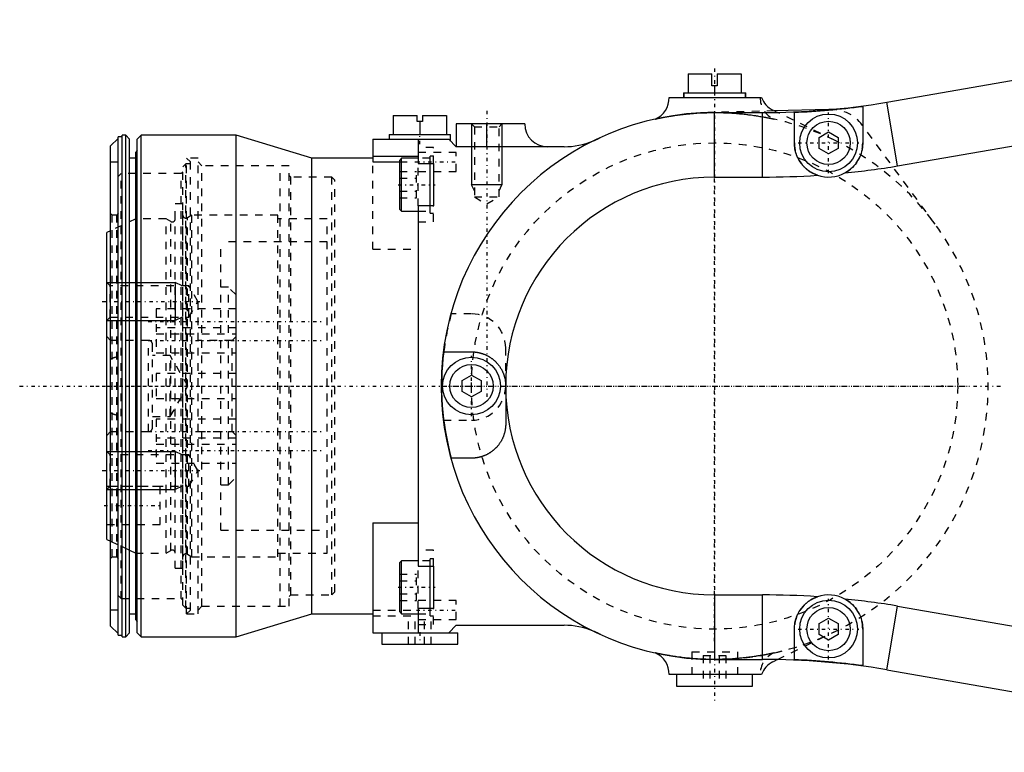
# Model space of a CAD drawing. Extents: x -584 to 152, y -5 to 847.
# Tile 7 of 13: x -584 to -455, y 722 to 818. Entities that reach past the tile are written whole.
import ezdxf

# ---------------------------------------------------------------- set-up
doc = ezdxf.new("R2010")
doc.units = 0
doc.linetypes.add('CENTER', pattern=[1.5, 0.45, -0.5, 0.05, -0.5])
doc.linetypes.add('DASHED', pattern=[2, 1, -1])
for name, color, linetype in [('AM_0', 7, 'CONTINUOUS'), ('AM_10', 7, 'CONTINUOUS'), ('AM_3', 7, 'DASHED'), ('AM_7', 7, 'CENTER')]:
    doc.layers.add(name, color=color, linetype=linetype)

msp = doc.modelspace()

# ---------------------------------------------------------------- linework, layer by layer
at = {"layer": 'AM_0', "color": 7, "linetype": 'CONTINUOUS'}
for p, q in [((-470.35, 807.35), (-408.21, 818.22)), ((-496.5, 811.1), (-496.5, 808.6)), ((-496.5, 811.1), (-493.35, 811.1)), ((-493.35, 809.5), (-493.35, 811.1)), ((-492.65, 811.1), (-489.5, 811.1)), ((-492.65, 811.1), (-492.65, 809.5)), ((-489.5, 811.1), (-489.5, 808.6)), ((-492.65, 809.5), (-493.35, 809.5)), ((-493, 809.5), (-493, 808.6)), ((-468.92, 798.97), (-406.59, 809.88)), ((-499, 808), (-486.83, 808)), ((-497.1, 808.6), (-497.1, 808)), ((-497.1, 808.6), (-497.05, 808.6)), ((-497.05, 808.6), (-497.05, 808)), ((-497.05, 808.6), (-488.95, 808.6)), ((-488.95, 808), (-488.95, 808.6)), ((-488.95, 808.6), (-488.9, 808.6)), ((-488.9, 808), (-488.9, 808.6)), ((-485.31, 806.3), (-484.73, 806.02)), ((-477.96, 806.38), (-485.11, 806.21)), ((-473.5, 806.82), (-473.5, 802)), ((-468.92, 798.97), (-470.35, 807.35)), ((-535.3, 805.6), (-535.3, 803.1)), ((-535.3, 805.6), (-532.15, 805.6)), ((-532.15, 804.8), (-532.15, 805.6)), ((-531.45, 805.6), (-528.3, 805.6)), ((-531.45, 805.6), (-531.45, 804.8)), ((-528.3, 805.6), (-528.3, 803.1)), ((-493, 806), (-486.7, 806)), ((-493, 797.5), (-493, 806)), ((-486.7, 797.5), (-486.7, 806)), ((-482.5, 802), (-482.5, 806.03)), ((-531.45, 804.8), (-532.15, 804.8)), ((-531.8, 804.8), (-531.8, 803.1)), ((-518, 804.5), (-527, 804.5)), ((-527, 804.5), (-527, 801.5)), ((-523, 801.5), (-523, 804.5)), ((-572.5, 801.6), (-571.5, 802.57)), ((-571, 802.8), (-571.5, 802.8)), ((-571.5, 737.2), (-571.5, 802.8)), ((-570.5, 803), (-571, 803)), ((-571, 737), (-571, 803)), ((-570, 802.5), (-570.5, 803)), ((-570.5, 737), (-570.5, 803)), ((-570, 737.5), (-570, 802.5)), ((-568.5, 803), (-569, 802.5)), ((-569, 737.5), (-569, 802.5)), ((-556, 803), (-568.5, 803)), ((-568.5, 737), (-568.5, 803)), ((-546, 800), (-556, 803)), ((-556, 737), (-556, 803)), ((-538, 802.5), (-538, 799.53)), ((-538, 802.5), (-528, 802.5)), ((-535.85, 803.1), (-535.85, 802.5)), ((-535.85, 803.1), (-527.75, 803.1)), ((-532, 802.5), (-532, 799.3)), ((-527, 801.5), (-528, 802.5)), ((-527.75, 802.25), (-527.75, 803.1)), ((-479.25, 802.72), (-478, 803.44)), ((-479.25, 801.28), (-479.25, 802.72)), ((-478, 803.44), (-476.75, 802.72)), ((-476.75, 802.72), (-476.75, 801.28)), ((-572.5, 738.4), (-572.5, 801.6)), ((-569, 801), (-569.2, 800.8)), ((-512.8, 801.5), (-527, 801.5)), ((-478, 800.56), (-479.25, 801.28)), ((-476.75, 801.28), (-478, 800.56)), ((-569.2, 800), (-570, 800)), ((-569.2, 739.2), (-569.2, 800.8)), ((-538, 800), (-546, 800)), ((-546, 740), (-546, 800)), ((-538, 800.24), (-532, 800.24)), ((-534.2, 800), (-534.45, 799.75)), ((-534.45, 793.25), (-534.45, 799.75)), ((-532, 800), (-534.2, 800)), ((-534.2, 793), (-534.2, 800)), ((-538, 799.53), (-534.45, 799.53)), ((-532, 799.3), (-530, 799.3)), ((-530.45, 793.7), (-530.45, 799.3)), ((-530, 799.3), (-530, 793.7)), ((-493, 797.5), (-486.7, 797.5)), ((-534.45, 793.25), (-534.2, 793)), ((-532, 793.7), (-532, 746.3)), ((-530, 793.7), (-532, 793.7)), ((-534.2, 793), (-532, 793)), ((-572.5, 790.44), (-573, 790.2)), ((-573, 749.8), (-573, 790.2)), ((-573, 778.64), (-572.99, 778.64)), ((-528.66, 774.5), (-525, 774.5)), ((-526.25, 770.72), (-525, 771.44)), ((-525, 771.44), (-523.75, 770.72)), ((-526.25, 769.28), (-526.25, 770.72)), ((-523.75, 770.72), (-523.75, 769.28)), ((-520.5, 770), (-520.5, 765)), ((-463.31, 770), (-463, 770.05)), ((-463.31, 770), (-463, 769.95)), ((-463, 770.05), (-463, 769.95)), ((-525, 768.56), (-526.25, 769.28)), ((-523.75, 769.28), (-525, 768.56)), ((-572.99, 761.36), (-573, 761.36)), ((-525, 760.5), (-527.66, 760.5)), ((-538, 752), (-538, 737.5)), ((-538, 752), (-532, 752)), ((-573, 749.8), (-572.5, 749.56)), ((-571, 748.85), (-570, 748.38)), ((-534.2, 747), (-534.45, 746.75)), ((-534.45, 740.25), (-534.45, 746.75)), ((-532, 747), (-534.2, 747)), ((-534.2, 740), (-534.2, 747)), ((-532, 746.3), (-530, 746.3)), ((-530.45, 740.7), (-530.45, 746.3)), ((-530, 746.3), (-530, 740.7)), ((-493, 742.5), (-486.7, 742.5)), ((-493, 742.5), (-493, 734)), ((-486.7, 734), (-486.7, 742.5)), ((-534.45, 740.25), (-534.2, 740)), ((-532, 740.7), (-532, 737.5)), ((-530, 740.7), (-532, 740.7)), ((-470.35, 732.65), (-468.92, 741.03)), ((-468.92, 741.03), (-406.59, 730.12)), ((-570, 740), (-569.2, 740)), ((-569.2, 739.2), (-569, 739)), ((-556, 737), (-546, 740)), ((-546, 740), (-538, 740)), ((-534.2, 740), (-532, 740)), ((-479.25, 738.72), (-478, 739.44)), ((-478, 739.44), (-476.75, 738.72)), ((-572.5, 738.4), (-571.5, 737.43)), ((-570.5, 737), (-570, 737.5)), ((-569, 737.5), (-568.5, 737)), ((-538, 737.5), (-526.8, 737.5)), ((-536.8, 737.5), (-536.8, 736)), ((-528, 737.5), (-527, 738.5)), ((-527, 738.5), (-512.8, 738.5)), ((-526.8, 736), (-526.8, 737.5)), ((-482.5, 733.97), (-482.5, 738)), ((-479.25, 737.28), (-479.25, 738.72)), ((-476.75, 738.72), (-476.75, 737.28)), ((-473.5, 738), (-473.5, 733.18)), ((-571.5, 737.2), (-571, 737.2)), ((-571, 737), (-570.5, 737)), ((-568.5, 737), (-556, 737)), ((-478, 736.56), (-479.25, 737.28)), ((-476.75, 737.28), (-478, 736.56)), ((-536.8, 736), (-526.8, 736)), ((-493, 734), (-486.7, 734)), ((-484.73, 733.98), (-485.31, 733.7)), ((-470.35, 732.65), (-408.21, 721.78)), ((-486.83, 732), (-499, 732)), ((-498, 732), (-498, 730.5)), ((-488, 730.5), (-488, 732)), ((-498, 730.5), (-488, 730.5))]:
    msp.add_line(p, q, dxfattribs=at)
for points in [[(-479.46, 797.74, 0), (-479.48, 797.75, 0), (-479.53, 797.77, 0), (-479.58, 797.79, 0), (-479.61, 797.8, 0), (-479.63, 797.81, 0), (-479.68, 797.83, 0), (-479.73, 797.85, 0), (-479.78, 797.87, 0), (-479.83, 797.89, 0), (-479.88, 797.91, 0), (-479.9, 797.92, 0), (-479.93, 797.93, 0), (-479.98, 797.96, 0), (-480.03, 797.98, 0), (-480.07, 798.01, 0), (-480.12, 798.03, 0), (-480.17, 798.06, 0), (-480.19, 798.07, 0), (-480.22, 798.08, 0), (-480.26, 798.11, 0), (-480.31, 798.14, 0), (-480.33, 798.15, 0), (-480.35, 798.16, 0), (-480.4, 798.19, 0), (-480.45, 798.22, 0), (-480.47, 798.24, 0), (-480.49, 798.25, 0), (-480.53, 798.28, 0), (-480.58, 798.31, 0), (-480.62, 798.34, 0), (-480.67, 798.37, 0), (-480.71, 798.41, 0), (-480.73, 798.42, 0), (-480.75, 798.44, 0), (-480.79, 798.47, 0), (-480.84, 798.51, 0), (-480.88, 798.54, 0), (-480.92, 798.57, 0), (-480.96, 798.61, 0), (-480.98, 798.63, 0), (-481, 798.64, 0), (-481.04, 798.68, 0), (-481.08, 798.72, 0), (-481.12, 798.75, 0), (-481.15, 798.79, 0), (-481.19, 798.83, 0), (-481.21, 798.85, 0), (-481.23, 798.87, 0), (-481.27, 798.91, 0), (-481.3, 798.94, 0), (-481.34, 798.98, 0), (-481.37, 799.02, 0), (-481.41, 799.06, 0), (-481.43, 799.08, 0), (-481.44, 799.1, 0), (-481.48, 799.15, 0), (-481.51, 799.19, 0), (-481.54, 799.23, 0), (-481.58, 799.27, 0), (-481.61, 799.31, 0), (-481.62, 799.33, 0), (-481.64, 799.35, 0), (-481.67, 799.4, 0), (-481.7, 799.44, 0), (-481.72, 799.46, 0), (-481.73, 799.48, 0), (-481.76, 799.53, 0), (-481.79, 799.57, 0), (-481.8, 799.59, 0), (-481.82, 799.62, 0), (-481.84, 799.66, 0), (-481.87, 799.7, 0), (-481.9, 799.75, 0), (-481.92, 799.79, 0), (-481.95, 799.84, 0), (-481.96, 799.86, 0), (-481.97, 799.89, 0), (-482, 799.93, 0), (-482.02, 799.98, 0), (-482.04, 800.02, 0), (-482.07, 800.07, 0), (-482.09, 800.12, 0), (-482.1, 800.14, 0), (-482.11, 800.16, 0), (-482.13, 800.21, 0), (-482.15, 800.26, 0), (-482.17, 800.31, 0), (-482.19, 800.35, 0), (-482.21, 800.4, 0), (-482.22, 800.43, 0), (-482.22, 800.45, 0), (-482.24, 800.5, 0), (-482.26, 800.55, 0), (-482.27, 800.59, 0), (-482.29, 800.64, 0), (-482.31, 800.69, 0), (-482.31, 800.71, 0), (-482.32, 800.74, 0), (-482.33, 800.79, 0), (-482.35, 800.83, 0), (-482.36, 800.88, 0), (-482.37, 800.93, 0), (-482.38, 800.98, 0), (-482.39, 801, 0), (-482.39, 801.03, 0), (-482.4, 801.08, 0), (-482.41, 801.12, 0), (-482.42, 801.15, 0), (-482.42, 801.17, 0), (-482.43, 801.22, 0), (-482.44, 801.27, 0), (-482.44, 801.29, 0), (-482.45, 801.32, 0), (-482.45, 801.36, 0), (-482.46, 801.41, 0), (-482.48, 801.58, 0), (-482.5, 801.86, 0), (-482.5, 802, 0)], [(-473.5, 802, 0), (-473.5, 801.87, 0), (-473.52, 801.62, 0), (-473.54, 801.37, 0), (-473.57, 801.24, 0), (-473.59, 801.11, 0), (-473.65, 800.85, 0), (-473.72, 800.6, 0), (-473.81, 800.35, 0), (-473.92, 800.1, 0), (-474.04, 799.86, 0), (-474.11, 799.74, 0), (-474.18, 799.63, 0), (-474.33, 799.4, 0), (-474.49, 799.18, 0), (-474.67, 798.97, 0), (-474.86, 798.77, 0), (-475.06, 798.59, 0), (-475.17, 798.5, 0), (-475.28, 798.42, 0), (-475.5, 798.26, 0), (-475.74, 798.11, 0), (-475.86, 798.04, 0)], [(-572.5, 773.52, 0), (-572.34, 773.6, 0), (-572, 773.74, 0), (-571.67, 773.85, 0), (-571.5, 773.89, 0)], [(-525, 774.5, 0), (-524.97, 774.5, 0), (-524.91, 774.5, 0), (-524.86, 774.5, 0), (-524.83, 774.5, 0), (-524.8, 774.5, 0), (-524.74, 774.49, 0), (-524.69, 774.49, 0), (-524.63, 774.48, 0), (-524.57, 774.48, 0), (-524.51, 774.47, 0), (-524.48, 774.47, 0), (-524.45, 774.47, 0), (-524.39, 774.46, 0), (-524.33, 774.45, 0), (-524.27, 774.44, 0), (-524.22, 774.43, 0), (-524.16, 774.42, 0), (-524.13, 774.41, 0), (-524.1, 774.41, 0), (-524.04, 774.4, 0), (-523.98, 774.38, 0), (-523.95, 774.38, 0), (-523.92, 774.37, 0), (-523.86, 774.35, 0), (-523.8, 774.34, 0), (-523.77, 774.33, 0), (-523.74, 774.32, 0), (-523.68, 774.3, 0), (-523.62, 774.28, 0), (-523.56, 774.26, 0), (-523.5, 774.24, 0), (-523.44, 774.22, 0), (-523.41, 774.21, 0), (-523.38, 774.2, 0), (-523.32, 774.18, 0), (-523.26, 774.15, 0), (-523.2, 774.13, 0), (-523.15, 774.1, 0), (-523.09, 774.07, 0), (-523.06, 774.06, 0), (-523.03, 774.05, 0), (-522.97, 774.02, 0), (-522.91, 773.99, 0), (-522.86, 773.96, 0), (-522.8, 773.92, 0), (-522.74, 773.89, 0), (-522.71, 773.88, 0), (-522.68, 773.86, 0), (-522.63, 773.82, 0), (-522.57, 773.79, 0), (-522.52, 773.75, 0), (-522.46, 773.72, 0), (-522.41, 773.68, 0), (-522.38, 773.66, 0), (-522.35, 773.64, 0), (-522.3, 773.6, 0), (-522.25, 773.56, 0), (-522.2, 773.52, 0), (-522.14, 773.48, 0), (-522.09, 773.43, 0), (-522.07, 773.41, 0), (-522.04, 773.39, 0), (-521.99, 773.35, 0), (-521.94, 773.3, 0), (-521.92, 773.28, 0), (-521.89, 773.26, 0), (-521.84, 773.21, 0), (-521.8, 773.16, 0), (-521.77, 773.14, 0), (-521.75, 773.11, 0), (-521.7, 773.06, 0), (-521.66, 773.01, 0), (-521.61, 772.96, 0), (-521.57, 772.91, 0), (-521.52, 772.86, 0), (-521.5, 772.83, 0), (-521.48, 772.81, 0), (-521.44, 772.75, 0), (-521.4, 772.7, 0), (-521.36, 772.64, 0), (-521.32, 772.59, 0), (-521.28, 772.53, 0), (-521.26, 772.51, 0), (-521.24, 772.48, 0), (-521.21, 772.42, 0), (-521.17, 772.36, 0), (-521.14, 772.31, 0), (-521.1, 772.25, 0), (-521.07, 772.19, 0), (-521.05, 772.16, 0), (-521.03, 772.13, 0), (-521, 772.07, 0), (-520.97, 772.01, 0), (-520.94, 771.95, 0), (-520.91, 771.88, 0), (-520.89, 771.82, 0), (-520.87, 771.79, 0), (-520.86, 771.76, 0), (-520.83, 771.7, 0), (-520.81, 771.63, 0), (-520.78, 771.57, 0), (-520.76, 771.5, 0), (-520.74, 771.44, 0), (-520.73, 771.41, 0), (-520.72, 771.38, 0), (-520.7, 771.31, 0), (-520.68, 771.25, 0), (-520.67, 771.21, 0), (-520.66, 771.18, 0), (-520.64, 771.11, 0), (-520.62, 771.05, 0), (-520.62, 771.01, 0), (-520.61, 770.98, 0), (-520.59, 770.91, 0), (-520.58, 770.85, 0), (-520.57, 770.78, 0), (-520.56, 770.71, 0), (-520.55, 770.65, 0), (-520.54, 770.61, 0), (-520.54, 770.58, 0), (-520.53, 770.51, 0), (-520.52, 770.44, 0), (-520.52, 770.38, 0), (-520.51, 770.31, 0), (-520.51, 770.24, 0), (-520.5, 770.21, 0), (-520.5, 770.17, 0), (-520.5, 770.1, 0), (-520.5, 770.03, 0), (-520.5, 770, 0)], [(-571.5, 766.11, 0), (-571.67, 766.15, 0), (-572, 766.26, 0), (-572.34, 766.4, 0), (-572.5, 766.48, 0)], [(-520.5, 765, 0), (-520.5, 764.96, 0), (-520.5, 764.89, 0), (-520.5, 764.82, 0), (-520.51, 764.79, 0), (-520.51, 764.75, 0), (-520.51, 764.68, 0), (-520.52, 764.61, 0), (-520.52, 764.54, 0), (-520.53, 764.47, 0), (-520.54, 764.4, 0), (-520.55, 764.36, 0), (-520.55, 764.33, 0), (-520.56, 764.26, 0), (-520.57, 764.19, 0), (-520.59, 764.12, 0), (-520.6, 764.05, 0), (-520.62, 763.98, 0), (-520.63, 763.95, 0), (-520.63, 763.91, 0), (-520.65, 763.84, 0), (-520.67, 763.77, 0), (-520.68, 763.74, 0), (-520.69, 763.71, 0), (-520.71, 763.64, 0), (-520.73, 763.57, 0), (-520.74, 763.54, 0), (-520.76, 763.51, 0), (-520.78, 763.44, 0), (-520.8, 763.37, 0), (-520.83, 763.31, 0), (-520.86, 763.24, 0), (-520.89, 763.18, 0), (-520.9, 763.15, 0), (-520.91, 763.11, 0), (-520.94, 763.05, 0), (-520.98, 762.99, 0), (-521.01, 762.92, 0), (-521.04, 762.86, 0), (-521.07, 762.8, 0), (-521.09, 762.77, 0), (-521.11, 762.74, 0), (-521.15, 762.68, 0), (-521.18, 762.62, 0), (-521.22, 762.56, 0), (-521.26, 762.5, 0), (-521.3, 762.44, 0), (-521.32, 762.41, 0), (-521.34, 762.39, 0), (-521.38, 762.33, 0), (-521.42, 762.27, 0), (-521.46, 762.22, 0), (-521.51, 762.16, 0), (-521.55, 762.11, 0), (-521.57, 762.09, 0), (-521.59, 762.06, 0), (-521.64, 762.01, 0), (-521.69, 761.96, 0), (-521.73, 761.91, 0), (-521.78, 761.86, 0), (-521.83, 761.81, 0), (-521.85, 761.78, 0), (-521.88, 761.76, 0), (-521.93, 761.71, 0), (-521.98, 761.67, 0), (-522, 761.64, 0), (-522.03, 761.62, 0), (-522.08, 761.58, 0), (-522.13, 761.53, 0), (-522.16, 761.51, 0), (-522.18, 761.49, 0), (-522.23, 761.45, 0), (-522.29, 761.41, 0), (-522.34, 761.37, 0), (-522.4, 761.33, 0), (-522.45, 761.29, 0), (-522.48, 761.27, 0), (-522.5, 761.26, 0), (-522.56, 761.22, 0), (-522.61, 761.18, 0), (-522.67, 761.15, 0), (-522.73, 761.12, 0), (-522.78, 761.08, 0), (-522.81, 761.07, 0), (-522.84, 761.05, 0), (-522.9, 761.02, 0), (-522.95, 760.99, 0), (-523.01, 760.96, 0), (-523.07, 760.94, 0), (-523.12, 760.91, 0), (-523.15, 760.9, 0), (-523.18, 760.88, 0), (-523.24, 760.86, 0), (-523.3, 760.84, 0), (-523.35, 760.81, 0), (-523.41, 760.79, 0), (-523.47, 760.77, 0), (-523.5, 760.76, 0), (-523.53, 760.75, 0), (-523.58, 760.73, 0), (-523.64, 760.71, 0), (-523.7, 760.69, 0), (-523.76, 760.68, 0), (-523.81, 760.66, 0), (-523.84, 760.65, 0), (-523.87, 760.64, 0), (-523.93, 760.63, 0), (-523.98, 760.62, 0), (-524.01, 760.61, 0), (-524.04, 760.6, 0), (-524.1, 760.59, 0), (-524.15, 760.58, 0), (-524.18, 760.58, 0), (-524.21, 760.57, 0), (-524.27, 760.56, 0), (-524.32, 760.55, 0), (-524.38, 760.54, 0), (-524.43, 760.54, 0), (-524.49, 760.53, 0), (-524.52, 760.53, 0), (-524.54, 760.52, 0), (-524.6, 760.52, 0), (-524.65, 760.51, 0), (-524.84, 760.5, 0), (-525, 760.5, 0)], [(-482.5, 738, 0), (-482.5, 738.14, 0), (-482.48, 738.42, 0), (-482.46, 738.59, 0), (-482.45, 738.64, 0), (-482.45, 738.68, 0), (-482.44, 738.71, 0), (-482.44, 738.73, 0), (-482.43, 738.78, 0), (-482.42, 738.83, 0), (-482.42, 738.85, 0), (-482.41, 738.88, 0), (-482.4, 738.92, 0), (-482.39, 738.97, 0), (-482.39, 739, 0), (-482.38, 739.02, 0), (-482.37, 739.07, 0), (-482.36, 739.12, 0), (-482.35, 739.17, 0), (-482.33, 739.21, 0), (-482.32, 739.26, 0), (-482.31, 739.29, 0), (-482.31, 739.31, 0), (-482.29, 739.36, 0), (-482.27, 739.41, 0), (-482.26, 739.45, 0), (-482.24, 739.5, 0), (-482.22, 739.55, 0), (-482.22, 739.57, 0), (-482.21, 739.6, 0), (-482.19, 739.65, 0), (-482.17, 739.69, 0), (-482.15, 739.74, 0), (-482.13, 739.79, 0), (-482.11, 739.84, 0), (-482.1, 739.86, 0), (-482.09, 739.88, 0), (-482.07, 739.93, 0), (-482.04, 739.98, 0), (-482.02, 740.02, 0), (-482, 740.07, 0), (-481.97, 740.12, 0), (-481.96, 740.14, 0), (-481.95, 740.16, 0), (-481.92, 740.21, 0), (-481.9, 740.25, 0), (-481.87, 740.3, 0), (-481.84, 740.34, 0), (-481.82, 740.39, 0), (-481.8, 740.41, 0), (-481.79, 740.43, 0), (-481.76, 740.47, 0), (-481.73, 740.52, 0), (-481.71, 740.54, 0), (-481.7, 740.56, 0), (-481.67, 740.6, 0), (-481.64, 740.65, 0), (-481.62, 740.67, 0), (-481.61, 740.69, 0), (-481.58, 740.73, 0), (-481.54, 740.77, 0), (-481.51, 740.81, 0), (-481.48, 740.86, 0), (-481.44, 740.9, 0), (-481.43, 740.92, 0), (-481.41, 740.94, 0), (-481.37, 740.98, 0), (-481.34, 741.02, 0), (-481.3, 741.06, 0), (-481.27, 741.09, 0), (-481.23, 741.13, 0), (-481.21, 741.15, 0), (-481.19, 741.17, 0), (-481.15, 741.21, 0), (-481.12, 741.25, 0), (-481.08, 741.28, 0), (-481.04, 741.32, 0), (-481, 741.36, 0), (-480.98, 741.37, 0), (-480.96, 741.39, 0), (-480.92, 741.43, 0), (-480.88, 741.46, 0), (-480.83, 741.49, 0), (-480.79, 741.53, 0), (-480.75, 741.56, 0), (-480.73, 741.58, 0), (-480.71, 741.59, 0), (-480.67, 741.63, 0), (-480.62, 741.66, 0), (-480.58, 741.69, 0), (-480.53, 741.72, 0), (-480.49, 741.75, 0), (-480.47, 741.76, 0), (-480.45, 741.78, 0), (-480.4, 741.81, 0), (-480.35, 741.83, 0), (-480.33, 741.85, 0), (-480.31, 741.86, 0), (-480.26, 741.89, 0), (-480.22, 741.92, 0), (-480.19, 741.93, 0), (-480.17, 741.94, 0), (-480.12, 741.97, 0), (-480.07, 741.99, 0), (-480.03, 742.02, 0), (-479.98, 742.04, 0), (-479.93, 742.07, 0), (-479.91, 742.08, 0), (-479.88, 742.09, 0), (-479.83, 742.11, 0), (-479.78, 742.13, 0), (-479.73, 742.15, 0), (-479.68, 742.17, 0), (-479.63, 742.19, 0), (-479.61, 742.2, 0), (-479.58, 742.21, 0), (-479.53, 742.23, 0), (-479.48, 742.25, 0), (-479.46, 742.26, 0)], [(-475.86, 741.96, 0), (-475.74, 741.89, 0), (-475.5, 741.74, 0), (-475.28, 741.58, 0), (-475.17, 741.5, 0), (-475.07, 741.41, 0), (-474.86, 741.23, 0), (-474.67, 741.03, 0), (-474.49, 740.82, 0), (-474.33, 740.6, 0), (-474.18, 740.37, 0), (-474.11, 740.26, 0), (-474.04, 740.14, 0), (-473.92, 739.9, 0), (-473.81, 739.65, 0), (-473.72, 739.4, 0), (-473.65, 739.15, 0), (-473.59, 738.89, 0), (-473.56, 738.76, 0), (-473.54, 738.63, 0), (-473.52, 738.38, 0), (-473.5, 738.13, 0), (-473.5, 738, 0)]]:
    msp.add_polyline3d(points, dxfattribs=at)
for centre, radius in [((-478, 802), 3.8), ((-478, 802), 2.85), ((-525, 770), 3.8), ((-525, 770), 2.85), ((-478, 738), 3.8), ((-478, 738), 2.85)]:
    msp.add_circle(centre, radius, dxfattribs=at)
for centre, radius, start, end in [((-502, 807.9), 3, 293.018, 1.9102), ((-484, 809), 3, 199.4712, 244.0108), ((-486.7, 906), 100, 270, 279.4114), ((-486.7, 906), 100.06, 272.4057, 277.5807), ((-493, 770), 36, 90, 270), ((-515, 804.5), 3, 180, 270), ((-512.8, 811.5), 10, 270, 292.4149), ((-486.7, 906), 108.5, 275.7356, 279.4321), ((-493, 770), 27.5, 90, 270), ((-486.7, 906), 108.5, 270, 273.8282), ((-478, 802), 4.5, 251.1208, 298.443), ((-493, 770), 35.94, 172.8074, 195.3267), ((-486.7, 634), 108.5, 86.1718, 90), ((-478, 738), 4.5, 61.557, 108.8792), ((-486.7, 634), 108.5, 80.5679, 84.2644), ((-512.8, 728.5), 10, 67.5851, 90), ((-502, 732.1), 3, 358.0898, 66.982), ((-484, 731), 3, 115.9892, 160.5288), ((-486.7, 634), 100, 80.5886, 90), ((-486.7, 634), 100.06, 82.4193, 87.5943)]:
    msp.add_arc(centre, radius, start, end, dxfattribs=at)
at = {"layer": 'AM_10', "color": 7, "linetype": 'CONTINUOUS'}
for p, q in [((-525, 804.5), (-525, 796.5)), ((-521, 804.5), (-521, 796.5)), ((-521, 796.5), (-525, 796.5)), ((-524.62, 795.7), (-525, 796.5)), ((-521.38, 795.7), (-521, 796.5)), ((-573, 783.64), (-564, 783.64)), ((-563.1, 783.2), (-564, 783.64)), ((-564, 783.64), (-564, 778.64)), ((-563.1, 779.07), (-564, 778.64)), ((-573, 778.64), (-564, 778.64)), ((-573, 761.36), (-564, 761.36)), ((-563.1, 760.93), (-564, 761.36)), ((-564, 761.36), (-564, 756.36)), ((-573, 756.36), (-564, 756.36)), ((-563.1, 756.8), (-564, 756.36))]:
    msp.add_line(p, q, dxfattribs=at)
at = {"layer": 'AM_3', "color": 6, "linetype": 'DASHED'}
for p, q in [((-497.05, 808.6), (-488.95, 808.6)), ((-485.11, 806.21), (-493.89, 805.99)), ((-477.71, 806.39), (-477.96, 806.38)), ((-477.22, 802.36), (-484.73, 806.02)), ((-525, 804.5), (-524.62, 804.12)), ((-524.62, 804.12), (-524.62, 794.9)), ((-524.62, 804.12), (-521.38, 804.12)), ((-521.38, 804.12), (-521, 804.5)), ((-521.38, 794.9), (-521.38, 804.12)), ((-463.98, 791.31), (-473.56, 804.35)), ((-530, 801.38), (-532, 801.38)), ((-530, 799.3), (-530, 801.38)), ((-562, 799.49), (-562.5, 799.99)), ((-561, 799.99), (-562.5, 799.99)), ((-562.5, 740.01), (-562.5, 799.99)), ((-561, 740.01), (-561, 799.99)), ((-527, 800.75), (-532, 800.75)), ((-530.45, 800), (-532, 800)), ((-530, 800.25), (-530.45, 800.25)), ((-530.45, 799.3), (-530.45, 800.25)), ((-527, 798.25), (-527, 800.75)), ((-572.5, 799.5), (-571.5, 799.5)), ((-562.6, 799.24), (-563, 798.84)), ((-563, 741.16), (-563, 798.84)), ((-562, 799.24), (-562.6, 799.24)), ((-562.6, 740.76), (-562.6, 799.24)), ((-562, 740.51), (-562, 799.49)), ((-560.5, 798.99), (-561, 799.49)), ((-549, 798.99), (-560.5, 798.99)), ((-560.5, 741.01), (-560.5, 798.99)), ((-550.2, 741.01), (-550.2, 798.99)), ((-549, 741.01), (-549, 798.99)), ((-538, 788), (-538, 799.53)), ((-534.45, 799.53), (-532, 799.53)), ((-532, 793.7), (-532, 799.3)), ((-571.1, 797.99), (-571.5, 797.59)), ((-571.5, 742.41), (-571.5, 797.59)), ((-563.2, 797.99), (-571.1, 797.99)), ((-571.1, 742.01), (-571.1, 797.99)), ((-563, 798.19), (-563.2, 797.99)), ((-563.2, 742.01), (-563.2, 797.99)), ((-548.8, 797.49), (-549, 797.69)), ((-543.4, 797.49), (-548.8, 797.49)), ((-548.8, 742.51), (-548.8, 797.49)), ((-543, 797.09), (-543.4, 797.49)), ((-543.4, 742.51), (-543.4, 797.49)), ((-534.45, 798.23), (-532.25, 798.23)), ((-534.45, 797.37), (-532.25, 797.37)), ((-532.25, 794.77), (-532.25, 798.23)), ((-532, 798.25), (-527, 798.25)), ((-543, 742.91), (-543, 797.09)), ((-534.45, 795.63), (-532.25, 795.63)), ((-534.45, 794.77), (-532.25, 794.77)), ((-524.62, 794.9), (-523, 793.96)), ((-524.62, 794.9), (-521.38, 794.9)), ((-523, 793.96), (-521.38, 794.9)), ((-563, 794), (-564, 794)), ((-564, 746), (-564, 794)), ((-563, 746), (-563, 794)), ((-530.45, 792.75), (-530.45, 793.7)), ((-530, 791.62), (-530, 793.7)), ((-572.3, 792.49), (-572.5, 792.69)), ((-572.5, 747.31), (-572.5, 792.69)), ((-569.2, 792), (-572.5, 790.44)), ((-571.7, 792.49), (-572.3, 792.49)), ((-572.3, 747.51), (-572.3, 792.49)), ((-571.5, 792.69), (-571.7, 792.49)), ((-571.7, 747.51), (-571.7, 792.49)), ((-565.2, 792), (-569.2, 792)), ((-564.6, 791.65), (-565.2, 792)), ((-565.2, 748), (-565.2, 792)), ((-561.8, 792.5), (-562.4, 792.15)), ((-562.4, 747.85), (-562.4, 792.15)), ((-550.5, 792.5), (-561.8, 792.5)), ((-561.8, 747.5), (-561.8, 792.5)), ((-550.5, 747.5), (-550.5, 792.5)), ((-544, 792), (-550.5, 792)), ((-544, 748), (-544, 792)), ((-532, 793), (-530.45, 793)), ((-530.45, 792.75), (-530, 792.75)), ((-564.6, 748.35), (-564.6, 791.65)), ((-532, 791.62), (-530, 791.62)), ((-544, 789), (-558, 789)), ((-558, 751), (-558, 789)), ((-538, 788), (-532, 788)), ((-572.57, 783.2), (-573, 783.64)), ((-562.2, 783.2), (-572.57, 783.2)), ((-572.57, 779.07), (-572.57, 783.2)), ((-561.01, 781.14), (-562.2, 783.2)), ((-562.2, 779.07), (-562.2, 783.2)), ((-557, 783), (-558, 783)), ((-556, 782), (-557, 783)), ((-557, 757), (-557, 783)), ((-562.2, 779.07), (-561.01, 781.14)), ((-572.99, 778.64), (-572.57, 779.07)), ((-572.57, 779.07), (-562.2, 779.07)), ((-556, 780.15), (-566.5, 780.15)), ((-566.5, 780.15), (-566.5, 774.36)), ((-525, 779.5), (-527.66, 779.5)), ((-572.5, 776), (-573, 776.5)), ((-556, 777.66), (-566.5, 777.66)), ((-566.5, 776.85), (-556, 776.85)), ((-556, 776.5), (-556.5, 776)), ((-567.5, 776), (-572.5, 776)), ((-567.5, 764), (-567.5, 776)), ((-567, 764.5), (-567, 775.5)), ((-556.5, 776), (-561, 776)), ((-561, 764), (-561, 776)), ((-556.5, 764), (-556.5, 776)), ((-564.65, 774), (-567, 774)), ((-566.5, 774.36), (-556, 774.36)), ((-562.34, 770), (-564.65, 774)), ((-564.65, 766), (-564.65, 774)), ((-520.5, 770), (-520.5, 775)), ((-556, 771.65), (-566.5, 771.65)), ((-566.5, 771.65), (-566.5, 768.35)), ((-564.65, 766), (-562.34, 770)), ((-566.5, 768.35), (-556, 768.35)), ((-567, 766), (-564.65, 766)), ((-556, 765.64), (-566.5, 765.64)), ((-566.5, 765.64), (-566.5, 759.85)), ((-528.66, 765.5), (-525, 765.5)), ((-573, 763.5), (-572.5, 764)), ((-572.5, 764), (-567.5, 764)), ((-561, 764), (-556.5, 764)), ((-556.5, 764), (-556, 763.5)), ((-556, 763.15), (-566.5, 763.15)), ((-566.5, 762.34), (-556, 762.34)), ((-572.57, 760.93), (-572.99, 761.36)), ((-562.2, 760.93), (-572.57, 760.93)), ((-572.57, 756.8), (-572.57, 760.93)), ((-561.01, 758.86), (-562.2, 760.93)), ((-562.2, 756.8), (-562.2, 760.93)), ((-566.5, 759.85), (-556, 759.85)), ((-562.2, 756.8), (-561.01, 758.86)), ((-558, 757), (-557, 757)), ((-557, 757), (-556, 758)), ((-573, 756.36), (-572.57, 756.8)), ((-566, 756.75), (-573, 756.75)), ((-572.57, 756.8), (-562.2, 756.8)), ((-566, 751.75), (-566, 756.75)), ((-573, 751.75), (-566, 751.75)), ((-558, 751), (-544, 751)), ((-572.5, 749.56), (-571, 748.85)), ((-570, 748.38), (-569.2, 748)), ((-569.2, 748), (-565.2, 748)), ((-565.2, 748), (-564.6, 748.35)), ((-550.5, 748), (-544, 748)), ((-530, 748.38), (-532, 748.38)), ((-530, 746.3), (-530, 748.38)), ((-572.5, 747.31), (-572.3, 747.51)), ((-572.3, 747.51), (-571.7, 747.51)), ((-571.7, 747.51), (-571.5, 747.31)), ((-562.4, 747.85), (-561.8, 747.5)), ((-561.8, 747.5), (-550.5, 747.5)), ((-530.45, 747), (-532, 747)), ((-530, 747.25), (-530.45, 747.25)), ((-530.45, 746.3), (-530.45, 747.25)), ((-564, 746), (-563, 746)), ((-532, 740.7), (-532, 746.3)), ((-534.45, 745.23), (-532.25, 745.23)), ((-534.45, 744.37), (-532.25, 744.37)), ((-532.25, 741.77), (-532.25, 745.23)), ((-543.4, 742.51), (-543, 742.91)), ((-571.5, 742.41), (-571.1, 742.01)), ((-571.1, 742.01), (-563.2, 742.01)), ((-563.2, 742.01), (-563, 741.81)), ((-549, 742.31), (-548.8, 742.51)), ((-548.8, 742.51), (-543.4, 742.51)), ((-534.45, 742.63), (-532.25, 742.63)), ((-534.45, 741.77), (-532.25, 741.77)), ((-527, 741.75), (-532, 741.75)), ((-527, 739.25), (-527, 741.75)), ((-571.5, 740.5), (-572.5, 740.5)), ((-563, 741.16), (-562.6, 740.76)), ((-562.6, 740.76), (-562, 740.76)), ((-562.5, 740.01), (-562, 740.51)), ((-561, 740.51), (-560.5, 741.01)), ((-560.5, 741.01), (-549, 741.01)), ((-538, 740.47), (-532, 740.47)), ((-530.45, 739.75), (-530.45, 740.7)), ((-530, 738.62), (-530, 740.7)), ((-562.5, 740.01), (-561, 740.01)), ((-538, 739.76), (-532, 739.76)), ((-533.3, 736), (-533.3, 740)), ((-532.42, 736), (-532.42, 740)), ((-532, 740), (-530.3, 740)), ((-532, 739.25), (-527, 739.25)), ((-531.18, 736), (-531.18, 740)), ((-530.45, 739.75), (-530, 739.75)), ((-530.3, 736), (-530.3, 740)), ((-532, 738.62), (-530, 738.62)), ((-484.73, 733.98), (-477.22, 737.64)), ((-496, 735), (-496, 732)), ((-496, 735), (-490, 735)), ((-490, 735), (-490, 732)), ((-494.5, 734.5), (-491.5, 734.5)), ((-494.5, 734.5), (-494.5, 730.5)), ((-493.62, 734.5), (-493.62, 730.5)), ((-492.38, 734.5), (-492.38, 730.5)), ((-491.5, 734.5), (-491.5, 730.5))]:
    msp.add_line(p, q, dxfattribs=at)
for points in [[(-500.83, 805.14, 0), (-500.83, 805.14, 0), (-500.82, 805.14, 0), (-500.8, 805.14, 0), (-500.79, 805.15, 0), (-500.77, 805.15, 0), (-500.74, 805.16, 0), (-500.7, 805.17, 0), (-500.65, 805.18, 0), (-500.6, 805.19, 0), (-500.54, 805.2, 0), (-500.51, 805.21, 0), (-500.48, 805.21, 0), (-500.41, 805.23, 0), (-500.34, 805.24, 0), (-500.26, 805.26, 0), (-500.17, 805.28, 0), (-500.09, 805.3, 0), (-500.04, 805.31, 0), (-499.99, 805.31, 0), (-499.89, 805.33, 0), (-499.78, 805.36, 0), (-499.73, 805.37, 0), (-499.67, 805.38, 0), (-499.55, 805.4, 0), (-499.42, 805.42, 0), (-499.36, 805.43, 0), (-499.29, 805.45, 0), (-499.15, 805.47, 0), (-499.01, 805.49, 0), (-498.86, 805.52, 0), (-498.71, 805.54, 0), (-498.55, 805.57, 0), (-498.47, 805.58, 0), (-498.39, 805.59, 0), (-498.22, 805.62, 0), (-498.05, 805.64, 0), (-497.88, 805.67, 0), (-497.7, 805.69, 0), (-497.52, 805.72, 0), (-497.43, 805.73, 0), (-497.34, 805.74, 0), (-497.15, 805.76, 0), (-496.96, 805.78, 0), (-496.76, 805.8, 0), (-496.57, 805.82, 0), (-496.37, 805.84, 0), (-496.27, 805.85, 0), (-496.17, 805.86, 0), (-495.96, 805.88, 0), (-495.76, 805.89, 0), (-495.55, 805.91, 0), (-495.34, 805.92, 0), (-495.13, 805.94, 0), (-495.02, 805.94, 0), (-494.91, 805.95, 0), (-494.7, 805.96, 0), (-494.48, 805.97, 0), (-494.26, 805.98, 0), (-494.04, 805.98, 0), (-493.82, 805.99, 0), (-493.71, 805.99, 0), (-493.6, 806, 0), (-493.38, 806, 0), (-493.16, 806, 0), (-493.04, 806, 0), (-492.93, 806, 0), (-492.71, 806, 0), (-492.49, 806, 0), (-492.38, 805.99, 0), (-492.27, 805.99, 0), (-492.05, 805.99, 0), (-491.83, 805.98, 0), (-491.61, 805.97, 0), (-491.39, 805.96, 0), (-491.18, 805.95, 0), (-491.07, 805.95, 0), (-490.96, 805.94, 0), (-490.75, 805.93, 0), (-490.54, 805.92, 0), (-490.33, 805.9, 0), (-490.12, 805.88, 0), (-489.92, 805.87, 0), (-489.81, 805.86, 0), (-489.71, 805.85, 0), (-489.51, 805.83, 0), (-489.32, 805.81, 0), (-489.12, 805.79, 0), (-488.93, 805.77, 0), (-488.74, 805.75, 0), (-488.65, 805.74, 0), (-488.56, 805.72, 0), (-488.37, 805.7, 0), (-488.19, 805.68, 0), (-488.02, 805.65, 0), (-487.85, 805.63, 0), (-487.68, 805.6, 0), (-487.6, 805.59, 0), (-487.51, 805.58, 0), (-487.35, 805.55, 0), (-487.2, 805.53, 0), (-487.05, 805.5, 0), (-486.9, 805.48, 0), (-486.76, 805.45, 0), (-486.69, 805.44, 0), (-486.62, 805.43, 0), (-486.48, 805.41, 0), (-486.36, 805.38, 0), (-486.3, 805.37, 0), (-486.24, 805.36, 0), (-486.13, 805.34, 0), (-486.02, 805.32, 0), (-485.97, 805.31, 0), (-485.92, 805.3, 0), (-485.82, 805.28, 0), (-485.73, 805.26, 0), (-485.65, 805.24, 0), (-485.58, 805.23, 0), (-485.51, 805.21, 0), (-485.48, 805.2, 0), (-485.44, 805.2, 0), (-485.39, 805.19, 0), (-485.34, 805.18, 0), (-485.29, 805.17, 0), (-485.25, 805.16, 0), (-485.22, 805.15, 0), (-485.21, 805.15, 0), (-485.2, 805.14, 0), (-485.18, 805.14, 0), (-485.17, 805.14, 0), (-485.17, 805.14, 0)], [(-571.5, 773.89, 0), (-571.67, 773.85, 0), (-572, 773.74, 0), (-572.34, 773.6, 0), (-572.5, 773.52, 0)], [(-572.5, 766.48, 0), (-572.34, 766.4, 0), (-572, 766.26, 0), (-571.67, 766.15, 0), (-571.5, 766.11, 0)], [(-485.17, 734.86, 0), (-485.17, 734.86, 0), (-485.18, 734.86, 0), (-485.2, 734.86, 0), (-485.21, 734.85, 0), (-485.23, 734.85, 0), (-485.26, 734.84, 0), (-485.3, 734.83, 0), (-485.35, 734.82, 0), (-485.4, 734.81, 0), (-485.46, 734.8, 0), (-485.49, 734.79, 0), (-485.52, 734.79, 0), (-485.59, 734.77, 0), (-485.66, 734.76, 0), (-485.74, 734.74, 0), (-485.83, 734.72, 0), (-485.91, 734.7, 0), (-485.96, 734.69, 0), (-486.01, 734.69, 0), (-486.11, 734.67, 0), (-486.22, 734.64, 0), (-486.27, 734.63, 0), (-486.33, 734.62, 0), (-486.45, 734.6, 0), (-486.58, 734.58, 0), (-486.64, 734.57, 0), (-486.71, 734.55, 0), (-486.85, 734.53, 0), (-486.99, 734.51, 0), (-487.14, 734.48, 0), (-487.29, 734.46, 0), (-487.45, 734.43, 0), (-487.53, 734.42, 0), (-487.61, 734.41, 0), (-487.78, 734.38, 0), (-487.95, 734.36, 0), (-488.12, 734.33, 0), (-488.3, 734.31, 0), (-488.48, 734.28, 0), (-488.57, 734.27, 0), (-488.66, 734.26, 0), (-488.85, 734.24, 0), (-489.04, 734.22, 0), (-489.24, 734.2, 0), (-489.43, 734.18, 0), (-489.63, 734.16, 0), (-489.73, 734.15, 0), (-489.83, 734.14, 0), (-490.04, 734.12, 0), (-490.24, 734.11, 0), (-490.45, 734.09, 0), (-490.66, 734.08, 0), (-490.87, 734.06, 0), (-490.98, 734.06, 0), (-491.09, 734.05, 0), (-491.3, 734.04, 0), (-491.52, 734.03, 0), (-491.74, 734.02, 0), (-491.96, 734.02, 0), (-492.18, 734.01, 0), (-492.29, 734.01, 0), (-492.4, 734, 0), (-492.62, 734, 0), (-492.84, 734, 0), (-492.96, 734, 0), (-493.07, 734, 0), (-493.29, 734, 0), (-493.51, 734, 0), (-493.62, 734.01, 0), (-493.73, 734.01, 0), (-493.95, 734.01, 0), (-494.17, 734.02, 0), (-494.39, 734.03, 0), (-494.61, 734.04, 0), (-494.82, 734.05, 0), (-494.93, 734.05, 0), (-495.04, 734.06, 0), (-495.25, 734.07, 0), (-495.46, 734.08, 0), (-495.67, 734.1, 0), (-495.88, 734.12, 0), (-496.08, 734.13, 0), (-496.19, 734.14, 0), (-496.29, 734.15, 0), (-496.49, 734.17, 0), (-496.68, 734.19, 0), (-496.88, 734.21, 0), (-497.07, 734.23, 0), (-497.26, 734.25, 0), (-497.35, 734.26, 0), (-497.44, 734.28, 0), (-497.63, 734.3, 0), (-497.81, 734.32, 0), (-497.98, 734.35, 0), (-498.15, 734.37, 0), (-498.32, 734.4, 0), (-498.4, 734.41, 0), (-498.49, 734.42, 0), (-498.65, 734.45, 0), (-498.8, 734.47, 0), (-498.95, 734.5, 0), (-499.1, 734.52, 0), (-499.24, 734.55, 0), (-499.31, 734.56, 0), (-499.38, 734.57, 0), (-499.52, 734.59, 0), (-499.64, 734.62, 0), (-499.7, 734.63, 0), (-499.76, 734.64, 0), (-499.87, 734.66, 0), (-499.98, 734.68, 0), (-500.03, 734.69, 0), (-500.08, 734.7, 0), (-500.18, 734.72, 0), (-500.27, 734.74, 0), (-500.35, 734.76, 0), (-500.42, 734.77, 0), (-500.49, 734.79, 0), (-500.52, 734.8, 0), (-500.56, 734.8, 0), (-500.61, 734.81, 0), (-500.66, 734.82, 0), (-500.71, 734.83, 0), (-500.75, 734.84, 0), (-500.78, 734.85, 0), (-500.79, 734.85, 0), (-500.8, 734.86, 0), (-500.82, 734.86, 0), (-500.83, 734.86, 0), (-500.83, 734.86, 0)]]:
    msp.add_polyline3d(points, dxfattribs=at)
msp.add_circle((-493, 770), 32, dxfattribs=at)
for centre, radius, start, end in [((-484, 807.9), 3, 178.0898, 246.982), ((-477.59, 801.39), 5, 36.2906, 91.4146), ((-493, 770), 36, 64.0108, 77.4427), ((-512.8, 811.5), 10, 292.4149, 298.5975), ((-493, 770), 36, 270, 64.0108), ((-478, 802), 4.5, 180, 251.1208), ((-478, 802), 4.5, 298.443, 0), ((-564.4, 792), 0.4, 240, 0), ((-562.6, 792.5), 0.4, 180, 300), ((-493, 770), 35.94, 164.6733, 172.8074), ((-525, 775), 4.5, 0, 90), ((-567.5, 775.5), 0.5, 0, 90), ((-525, 770), 4.5, 270, 0), ((-567.5, 764.5), 0.5, 270, 0), ((-564.4, 748), 0.4, 0, 120), ((-562.6, 747.5), 0.4, 60, 180), ((-478, 738), 4.5, 108.8792, 180), ((-478, 738), 4.5, 0, 61.557), ((-512.8, 728.5), 10, 61.4025, 67.5851), ((-493, 770), 36, 282.5573, 295.9892), ((-484, 732.1), 3, 113.018, 181.9102)]:
    msp.add_arc(centre, radius, start, end, dxfattribs=at)
at = {"layer": 'AM_7', "color": 4, "linetype": 'CENTER'}
for p, q in [((-493, 811.8), (-493, 728.2)), ((-523, 806.23), (-523, 768.27)), ((-478, 798.01), (-478, 805.99)), ((-493, 736.4), (-493, 803.6)), ((-531.8, 801.84), (-531.8, 803.16)), ((-481.99, 802), (-474.01, 802)), ((-532.25, 799.5), (-526.75, 799.5)), ((-534.67, 796.5), (-529.78, 796.5)), ((-573.6, 781.14), (-560.41, 781.14)), ((-567.55, 778.5), (-544.45, 778.5)), ((-567.55, 776.01), (-544.45, 776.01)), ((-525, 766.01), (-525, 773.99)), ((-584.48, 770), (-455.2, 770)), ((-574.45, 770), (-542.55, 770)), ((-528.99, 770), (-459.4, 770)), ((-567.55, 763.99), (-544.45, 763.99)), ((-567.55, 761.5), (-544.45, 761.5)), ((-573.6, 758.86), (-560.41, 758.86)), ((-573.35, 754.25), (-565.65, 754.25)), ((-534.67, 743.5), (-529.78, 743.5)), ((-478, 734.01), (-478, 741.99)), ((-532.25, 740.5), (-526.75, 740.5)), ((-531.8, 737.58), (-531.8, 735.92)), ((-481.99, 738), (-474.01, 738))]:
    msp.add_line(p, q, dxfattribs=at)

doc.saveas('drawing.dxf')
